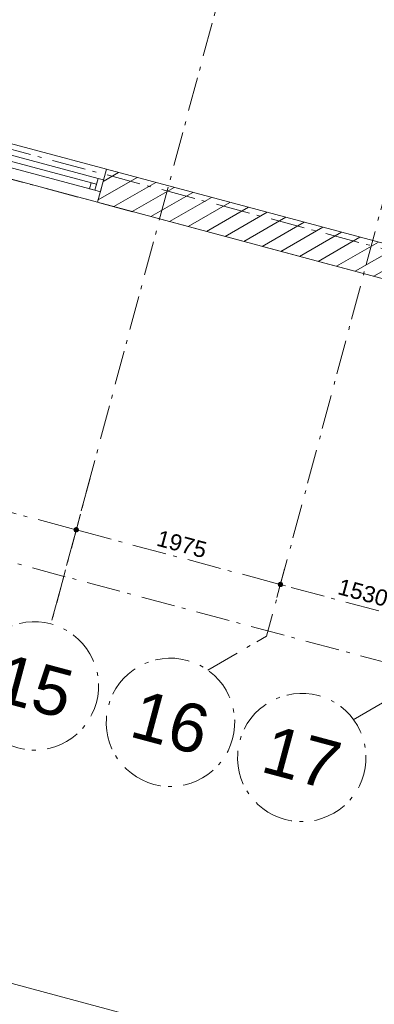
# Model space of a CAD drawing. Header units: millimetres. Extents: x -7616 to 74263, y -35603 to 21987.
# Tile 8 of 48: x 37609 to 40922, y -29231 to -20025. Entities that reach past the tile are written whole.
import ezdxf
from ezdxf.enums import TextEntityAlignment as Align

# ---------------------------------------------------------------- set-up
doc = ezdxf.new("R2010")
doc.units = ezdxf.units.MM
doc.header["$LTSCALE"] = 508
doc.header["$PDMODE"] = 1
doc.header["$PDSIZE"] = -2
doc.linetypes.add('Dash Style-6', pattern=[1.04164, 0.625, -0.20828, 0.06943, -0.13893])
doc.layers.get('0').update_dxf_attribs({"lineweight": 0})
doc.layers.get('DEFPOINTS').update_dxf_attribs({"lineweight": 0})
for name, color, linetype, lineweight in [('(00) tekening-stramien-algemeen', 7, 'Dash Style-6', 0), ('(21) buitenwanden-bestaand', 7, 'Continuous', 0), ('Dimension', 7, 'Continuous', 0), ('None', 7, 'Continuous', 0)]:
    doc.layers.add(name, color=color, linetype=linetype, lineweight=lineweight)
doc.styles.add('Arial', font='Arial.ttf')
doc.styles.add('Helvetica', font='Helvetica')
doc.dimstyles.new('KE __', dxfattribs={"dimtxt": 151.308594, "dimasz": 50.074463, "dimexe": 125, "dimexo": 500, "dimgap": 25, "dimtad": 1, "dimdec": 1, "dimtxsty": 'Helvetica', "dimblk": 'DOT', "dimblk1": 'DOT', "dimblk2": 'DOT', "dimcen": 0, "dimdle": 100, "dimazin": 0, "dimtfac": 0.8, "dimtdec": 1, "dimtix": 1, "dimtmove": 0, "dimatfit": 0, "dimldrblk": 'DOT', "dimfxl": 150, "dimfxlon": 1, "dimfrac": 2, "dimtolj": 1, "dimarcsym": 0})

# ---------------------------------------------------------------- blocks, each defined once
blk = doc.blocks.new('_Dot')
at = {"color": 0, "linetype": 'ByBlock', "lineweight": -2}
blk.add_line((-0.5, 0), (-1, 0), dxfattribs=at)
at = {"color": 0, "linetype": 'ByBlock', "const_width": 0.5}
blk.add_lwpolyline([(-0.25, 0, 1), (0.25, 0, 1)], format="xyb", close=True, dxfattribs=at)
blk = doc.blocks.new('*D96')
at = {"layer": 'DEFPOINTS', "color": 0, "transparency": 33554687}
for p in [(0, 0), (67930, 0), (0, -7262)]:
    blk.add_point(p, dxfattribs=at)
at = {"layer": 'Dimension', "color": 0, "linetype": 'Continuous', "lineweight": -2, "transparency": 33554687}
for p, q in [((0, -7112), (0, -7387)), ((67930, -7112), (67930, -7387)), ((67879.9, -7262), (50.1, -7262))]:
    blk.add_line(p, q, dxfattribs=at)
at = {"layer": 'Dimension', "color": 0, "lineweight": -2, "xscale": 50.07446289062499, "yscale": 50.07446289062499, "zscale": 50.07446289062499, "rotation": 180}
blk.add_blockref('_Dot', (0, -7262), dxfattribs=at)
at = {"layer": 'Dimension', "color": 0, "lineweight": -2, "xscale": 50.07446289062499, "yscale": 50.07446289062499, "zscale": 50.07446289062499}
blk.add_blockref('_Dot', (67930, -7262), dxfattribs=at)
at = {"layer": 'Dimension', "color": 0, "lineweight": 0, "transparency": 33554687, "insert": (33965, -7010.1), "char_height": 453.93, "attachment_point": 5, "style": 'Helvetica'}
blk.add_mtext('\\A1;67930', dxfattribs=at)
blk = doc.blocks.new('merk a1 plt')
at = {"layer": 'None', "color": 17, "lineweight": 0, "transparency": 33554687, "flags": 128}
for points in [[(0, 320), (2100, 320), (2100, 0), (0, 0)], [(53, 217), (53, 103), (0, 103), (0, 217)], [(53, 217), (2047, 217), (2047, 103), (53, 103)], [(53, 217), (2047, 217), (2047, 160), (53, 160)], [(1076.5, 217), (1076.5, 103), (1023.5, 103), (1023.5, 217)], [(2100, 217), (2100, 103), (2047, 103), (2047, 217)], [(106, 160), (106, 103), (53, 103), (53, 160)], [(1044, 160), (1044, 103), (991, 103), (991, 160)], [(1109, 160), (1109, 103), (1056, 103), (1056, 160)], [(2047, 160), (2047, 103), (1994, 103), (1994, 160)]]:
    blk.add_lwpolyline(points, close=True, dxfattribs=at)
blk = doc.blocks.new('Group-85-1')
at = {"layer": '(00) tekening-stramien-algemeen', "color": 2, "lineweight": 0, "transparency": 33554687}
for p, q in [((71038, -10800), (-1886.1, -10800)), ((71038, -11070), (-1886.1, -11070))]:
    blk.add_line(p, q, dxfattribs=at)
blk = doc.blocks.new('*D164')
at = {"layer": '(00) tekening-stramien-algemeen', "color": 0, "lineweight": -2, "transparency": 33554687}
for p, q in [((45230, -350), (45230, -625)), ((46760, -350), (46760, -625)), ((46709.9, -500), (45280.1, -500))]:
    blk.add_line(p, q, dxfattribs=at)
at = {"layer": 'DEFPOINTS', "color": 0, "transparency": 33554687}
for p in [(45230, 2778.9), (46760, 2778.8), (45230, -500)]:
    blk.add_point(p, dxfattribs=at)
at = {"layer": '(00) tekening-stramien-algemeen', "color": 0, "lineweight": -2, "xscale": 50.07446289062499, "yscale": 50.07446289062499, "zscale": 50.07446289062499, "rotation": 180}
blk.add_blockref('_Dot', (45230, -500), dxfattribs=at)
at = {"layer": '(00) tekening-stramien-algemeen', "color": 0, "lineweight": -2, "xscale": 50.07446289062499, "yscale": 50.07446289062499, "zscale": 50.07446289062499}
blk.add_blockref('_Dot', (46760, -500), dxfattribs=at)
at = {"layer": '(00) tekening-stramien-algemeen', "color": 0, "lineweight": 0, "transparency": 33554687, "insert": (45995, -374.3), "char_height": 151.31, "attachment_point": 5, "style": 'Helvetica'}
blk.add_mtext('\\A1;1530', dxfattribs=at)
blk = doc.blocks.new('*D165')
at = {"layer": '(00) tekening-stramien-algemeen', "color": 0, "lineweight": -2, "transparency": 33554687}
for p, q in [((43255, -350), (43255, -625)), ((45230, -350), (45230, -625)), ((45179.9, -500), (43305.1, -500))]:
    blk.add_line(p, q, dxfattribs=at)
at = {"layer": 'DEFPOINTS', "color": 0, "transparency": 33554687}
for p in [(43255, 2778.9), (45230, 2778.8), (43255, -500)]:
    blk.add_point(p, dxfattribs=at)
at = {"layer": '(00) tekening-stramien-algemeen', "color": 0, "lineweight": -2, "xscale": 50.07446289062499, "yscale": 50.07446289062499, "zscale": 50.07446289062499, "rotation": 180}
blk.add_blockref('_Dot', (43255, -500), dxfattribs=at)
at = {"layer": '(00) tekening-stramien-algemeen', "color": 0, "lineweight": -2, "xscale": 50.07446289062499, "yscale": 50.07446289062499, "zscale": 50.07446289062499}
blk.add_blockref('_Dot', (45230, -500), dxfattribs=at)
at = {"layer": '(00) tekening-stramien-algemeen', "color": 0, "lineweight": 0, "transparency": 33554687, "insert": (44242.5, -374.3), "char_height": 151.31, "attachment_point": 5, "style": 'Helvetica'}
blk.add_mtext('\\A1;1975', dxfattribs=at)
blk = doc.blocks.new('*D166')
at = {"layer": '(00) tekening-stramien-algemeen', "color": 0, "lineweight": -2, "transparency": 33554687}
for p, q in [((39955, -350), (39955, -625)), ((43255, -350), (43255, -625)), ((43204.9, -500), (40005.1, -500))]:
    blk.add_line(p, q, dxfattribs=at)
at = {"layer": 'DEFPOINTS', "color": 0, "transparency": 33554687}
for p in [(39955, 2778.9), (43255, 2778.8), (39955, -500)]:
    blk.add_point(p, dxfattribs=at)
at = {"layer": '(00) tekening-stramien-algemeen', "color": 0, "lineweight": -2, "xscale": 50.07446289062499, "yscale": 50.07446289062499, "zscale": 50.07446289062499, "rotation": 180}
blk.add_blockref('_Dot', (39955, -500), dxfattribs=at)
at = {"layer": '(00) tekening-stramien-algemeen', "color": 0, "lineweight": -2, "xscale": 50.07446289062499, "yscale": 50.07446289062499, "zscale": 50.07446289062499}
blk.add_blockref('_Dot', (43255, -500), dxfattribs=at)
at = {"layer": '(00) tekening-stramien-algemeen', "color": 0, "lineweight": 0, "transparency": 33554687, "insert": (41605, -374.3), "char_height": 151.31, "attachment_point": 5, "style": 'Helvetica'}
blk.add_mtext('\\A1;3300', dxfattribs=at)
blk = doc.blocks.new('00-stramienbol')
at = {"layer": '(00) tekening-stramien-algemeen', "color": 2, "lineweight": 0, "transparency": 33554687, "flags": 128}
blk.add_lwpolyline([(0, 600), (58.8, 597.1), (117.1, 588.5), (174.2, 574.2), (229.6, 554.3), (282.8, 529.2), (333.3, 498.9), (380.6, 463.8), (424.3, 424.3), (463.8, 380.6), (498.9, 333.3), (529.2, 282.8), (554.3, 229.6), (574.2, 174.2), (588.5, 117.1), (597.1, 58.8), (600, 0), (597.1, -58.8), (588.5, -117.1), (574.2, -174.2), (554.3, -229.6), (529.2, -282.8), (498.9, -333.3), (463.8, -380.6), (424.3, -424.3), (380.6, -463.8), (333.3, -498.9), (282.8, -529.2), (229.6, -554.3), (174.2, -574.2), (117.1, -588.5), (58.8, -597.1), (0, -600), (-58.8, -597.1), (-117.1, -588.5), (-174.2, -574.2), (-229.6, -554.3), (-282.8, -529.2), (-333.3, -498.9), (-380.6, -463.8), (-424.3, -424.3), (-463.8, -380.6), (-498.9, -333.3), (-529.2, -282.8), (-554.3, -229.6), (-574.2, -174.2), (-588.5, -117.1), (-597.1, -58.8), (-600, 0), (-597.1, 58.8), (-588.5, 117.1), (-574.2, 174.2), (-554.3, 229.6), (-529.2, 282.8), (-498.9, 333.3), (-463.8, 380.6), (-424.3, 424.3), (-380.6, 463.8), (-333.3, 498.9), (-282.8, 529.2), (-229.6, 554.3), (-174.2, 574.2), (-117.1, 588.5), (-58.8, 597.1)], close=True, dxfattribs=at)
at = {"layer": '(00) tekening-stramien-algemeen', "color": 7, "linetype": 'Continuous', "lineweight": 0, "transparency": 33554687}
for p in [(0, 600), (-600, 0), (0, 0), (600, 0), (0, -600)]:
    blk.add_point(p, dxfattribs=at)
at = {"layer": '(00) tekening-stramien-algemeen', "color": 2, "transparency": 33554687, "style": 'Arial'}
blk.add_attdef('hoofdveld', text='', height=453.1, dxfattribs=at).set_placement((0, 0), align=Align.MIDDLE_CENTER)
at = {"layer": 'None', "color": 0, "flags": 1}
for tag, p in [('subveld_1', (-600, -1415.6)), ('subveld_2', (-600, -2231.2))]:
    blk.add_attdef(tag, p, '', height=453.1, dxfattribs=at)
blk = doc.blocks.new('*D182')
at = {"layer": '(00) tekening-stramien-algemeen', "color": 0, "lineweight": -2, "transparency": 33554687}
for p, q in [((67660, -14378.9), (67660, -14653.9)), ((67609.9, -14528.9), (-219.9, -14528.9)), ((-270, -14578.9), (-270, -14653.9))]:
    blk.add_line(p, q, dxfattribs=at)
at = {"layer": 'DEFPOINTS', "color": 0, "transparency": 33554687}
for p in [(67660, -11070), (-270, -14078.9), (-270, -14528.9)]:
    blk.add_point(p, dxfattribs=at)
at = {"layer": '(00) tekening-stramien-algemeen', "color": 0, "lineweight": -2, "xscale": 50.07446289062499, "yscale": 50.07446289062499, "zscale": 50.07446289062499, "rotation": 180}
blk.add_blockref('_Dot', (-270, -14528.9), dxfattribs=at)
at = {"layer": '(00) tekening-stramien-algemeen', "color": 0, "lineweight": -2, "xscale": 50.07446289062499, "yscale": 50.07446289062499, "zscale": 50.07446289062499}
blk.add_blockref('_Dot', (67660, -14528.9), dxfattribs=at)
at = {"layer": '(00) tekening-stramien-algemeen', "color": 0, "lineweight": 0, "transparency": 33554687, "insert": (33695, -14428.2), "char_height": 151.31, "attachment_point": 5, "style": 'Helvetica'}
blk.add_mtext('\\A1;67930', dxfattribs=at)
blk = doc.blocks.new('blok B 03')
at = {"layer": '(21) buitenwanden-bestaand', "linetype": 'Continuous', "lineweight": 0, "transparency": 33554687}
h = blk.add_hatch(dxfattribs=at)
h.set_pattern_fill('Brick', style=0, pattern_type=2)
h.set_pattern_definition([(45, (0, 0), (-89.80256, 89.80256), [])])
h.paths.add_polyline_path([(42924.64, 320), (47250.01, 320), (47250.01, 0), (42924.64, 0)])
at = {"layer": '(21) buitenwanden-bestaand', "color": 1, "lineweight": 0, "transparency": 33554687, "flags": 128}
blk.add_lwpolyline([(42924.64, 320), (47250.01, 320), (47250.01, 0), (42924.64, 0)], close=True, dxfattribs=at)
at = {"layer": 'None', "color": 17, "transparency": 33554687}
blk.add_blockref('merk a1 plt', (40825.01, -0.02), dxfattribs=at)
at = {"layer": 'Dimension', "color": 17, "linetype": 'Continuous', "lineweight": 0, "transparency": 33554687}
dim = blk.add_linear_dim(base=(0, -7262.03), p1=(67930, 0), p2=(0, 0), dimstyle='KE __', override={"dimtxt": 453.925781, "dimgap": 25, "dimdec": 0, "dimpost": '<>', "dimtxsty": 'Helvetica', "dimtmove": 2}, dxfattribs=at)
dim.commit()
dim.dimension.update_dxf_attribs({"geometry": '*D96', "text_midpoint": (33965, -7010.07)})
blk = doc.blocks.new('stramien langs gevel blok B')
at = {"layer": '(00) tekening-stramien-algemeen', "color": 2, "lineweight": 0, "transparency": 33554687}
blk.add_line((43255, 0), (43255, -1411.1), dxfattribs=at)
at = {"layer": '(00) tekening-stramien-algemeen', "color": 2, "lineweight": 0, "transparency": 33554687, "flags": 128}
for points in [[(44780.8, -1448.8), (45230, -999.6), (45230, 0)], [(46213.4, -1546.2), (46760, -999.6), (46760, 0)]]:
    blk.add_lwpolyline(points, dxfattribs=at)
at = {"layer": '(00) tekening-stramien-algemeen', "color": 2}
ref = blk.add_blockref('00-stramienbol', (43255, -2011.1), dxfattribs=dict(at, rotation=180))
ref.add_attrib('hoofdveld', '15', dxfattribs={"color": 2, "transparency": 33554687, "height": 453.1, "style": 'Arial'}).set_placement((43255, -2011.1), align=Align.MIDDLE_CENTER)
ref = blk.add_blockref('00-stramienbol', (44571.5, -2011.1), dxfattribs=dict(at, rotation=180))
ref.add_attrib('hoofdveld', '16', dxfattribs={"color": 2, "transparency": 33554687, "height": 453.1, "style": 'Arial'}).set_placement((44571.5, -2011.1), align=Align.MIDDLE_CENTER)
ref = blk.add_blockref('00-stramienbol', (45841.4, -2011.1), dxfattribs=dict(at, rotation=180))
ref.add_attrib('hoofdveld', '17', dxfattribs={"color": 2, "transparency": 33554687, "height": 453.1, "style": 'Arial'}).set_placement((45841.4, -2011.1), align=Align.MIDDLE_CENTER)
at = {"layer": '(00) tekening-stramien-algemeen', "color": 2, "lineweight": 0, "transparency": 33554687}
for base, p1, p2, picture, middle in [((39955, -500), (43255, 2778.8), (39955, 2778.9), '*D166', (41605, -374.3)), ((43255, -500), (45230, 2778.8), (43255, 2778.9), '*D165', (44242.5, -374.3)), ((45230, -500), (46760, 2778.8), (45230, 2778.9), '*D164', (45995, -374.3))]:
    dim = blk.add_linear_dim(base=base, p1=p1, p2=p2, dimstyle='KE __', override={"dimgap": 50, "dimdec": 0, "dimpost": '<>', "dimtxsty": 'Helvetica', "dimtmove": 2}, dxfattribs=at)
    dim.commit()
    dim.dimension.update_dxf_attribs({"geometry": picture, "text_midpoint": middle})
blk = doc.blocks.new('Stramien blok B')
at = {"layer": '(00) tekening-stramien-algemeen', "color": 2, "lineweight": 0, "transparency": 33554687}
blk.add_line((43255, 1407.7), (43255, -14990), dxfattribs=at)
at = {"layer": '(00) tekening-stramien-algemeen', "color": 2, "lineweight": 0, "transparency": 33554687, "flags": 128}
for points in [[(44780.8, -15027.7), (45230, -14578.4), (45230, 1402)], [(46213.4, -15125), (46760, -14578.4), (46760, 1402)]]:
    blk.add_lwpolyline(points, dxfattribs=at)
at = {"layer": 'None', "color": 17, "transparency": 33554687}
for name, p in [('Group-85-1', (0, 0)), ('stramien langs gevel blok B', (0, -13578.9))]:
    blk.add_blockref(name, p, dxfattribs=at)
at = {"layer": '(00) tekening-stramien-algemeen', "color": 2, "lineweight": 0, "transparency": 33554687}
dim = blk.add_linear_dim(base=(-270, -14528.9), p1=(67660, -11070), p2=(-270, -14078.9), dimstyle='KE __', override={"dimgap": 25, "dimdec": 0, "dimpost": '<>', "dimtxsty": 'Helvetica', "dimtmove": 2}, dxfattribs=at)
dim.commit()
dim.dimension.update_dxf_attribs({"geometry": '*D182', "text_midpoint": (33695, -14428.2)})

msp = doc.modelspace()

# ---------------------------------------------------------------- block references
at = {"layer": 'None', "color": 17, "transparency": 33554687}
for name, p, rotation in [('Stramien blok B', (0, 0), 344.9999645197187), ('blok B 03', (-3125.9, -10622.9), 344.9999999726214)]:
    msp.add_blockref(name, p, dxfattribs=dict(at, rotation=rotation))

doc.saveas('drawing.dxf')
